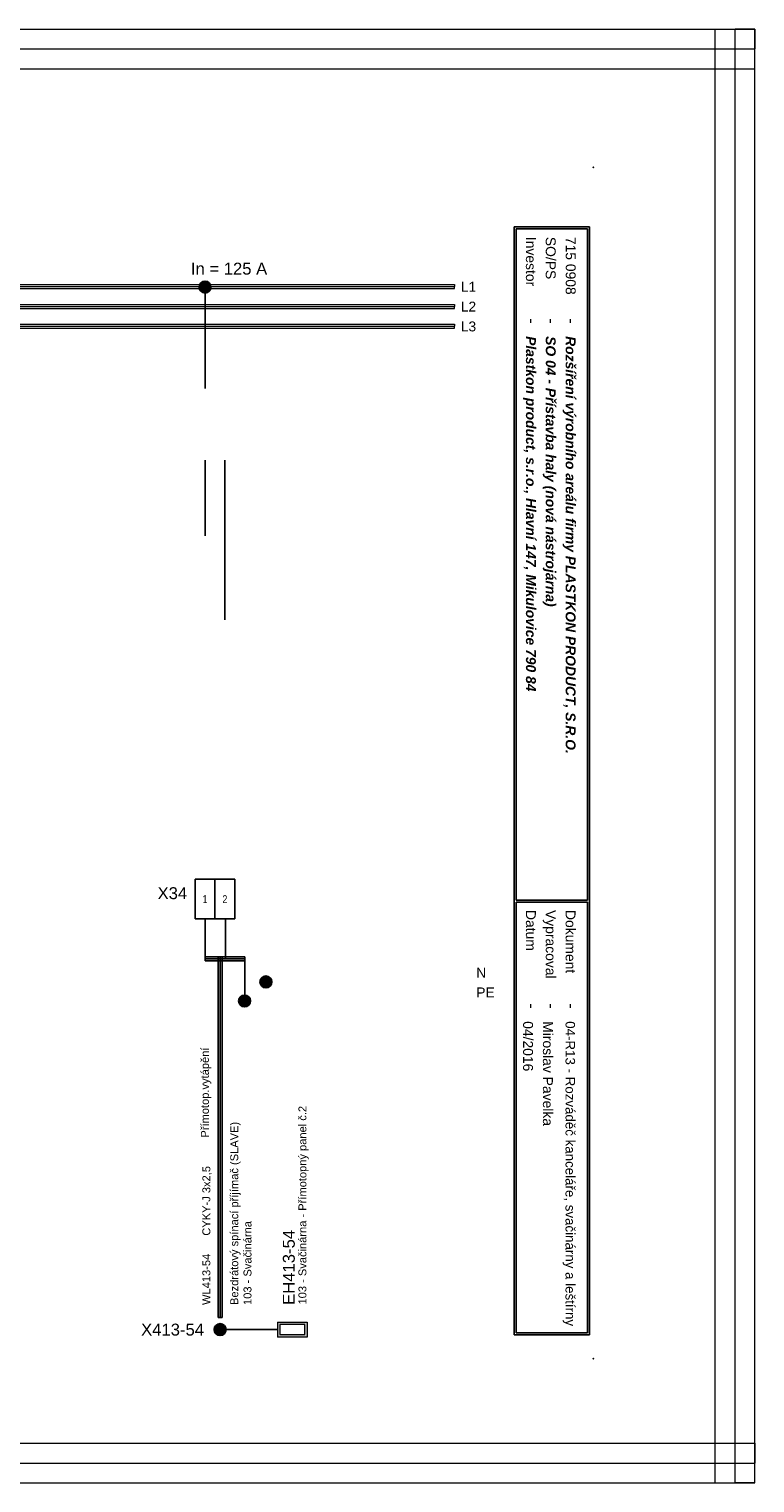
# Model space of a CAD drawing. Extents: x -1856 to 5084, y -4939 to -4246.
# Tile 13 of 24: x 2331 to 2514, y -4939 to -4573. Entities that reach past the tile are written whole.
import ezdxf
from ezdxf.enums import TextEntityAlignment as Align

# ---------------------------------------------------------------- set-up
doc = ezdxf.new("R2010")
doc.units = 0
doc.header["$MEASUREMENT"] = 0
for name, color, linetype in [('1-KRESBA', 7, 'Continuous'), ('__Bílá', 7, 'Continuous'), ('__Oranžová', 30, 'Continuous'), ('__Rudá 010', 10, 'Continuous'), ('__Vínová 220', 220, 'Continuous'), ('__Zelená', 3, 'Continuous')]:
    doc.layers.add(name, color=color, linetype=linetype)
doc.styles.add('Arial', font='arial.ttf')
doc.styles.add('GENERATED_STYLE_1', font='arial.ttf')

# ---------------------------------------------------------------- blocks, each defined once
blk = doc.blocks.new('L0001A02')
at = {"linetype": 'Continuous'}
h = blk.add_hatch(color=256, dxfattribs=at)
edge = h.paths.add_edge_path()
edge.add_arc((0, 0), 1.5, 0, 360)
blk.add_circle((0, 0), 1.5)
blk = doc.blocks.new('V0085A01')
h = blk.add_hatch(color=256)
edge = h.paths.add_edge_path()
edge.add_arc((0, 0), 1, 0, 360)
blk.add_circle((0, 0), 1)
blk = doc.blocks.new('S102')
h = blk.add_hatch(color=256)
h.paths.add_polyline_path([(-37.5, 100), (37.5, 100), (37.5, 250), (-37.5, 250)])
h.paths.add_polyline_path([(-25, 237.5), (25, 237.5), (25, 112.5), (-25, 112.5)], flags=16)
at = {"color": 7, "lineweight": 13}
for p, q in [((-37.5, 100), (-37.5, 250)), ((-37.5, 250), (37.5, 250)), ((-25, 237.5), (-25, 112.5)), ((25, 237.5), (-25, 237.5)), ((25, 112.5), (25, 237.5)), ((37.5, 250), (37.5, 100)), ((-37.5, 100), (37.5, 100)), ((-25, 112.5), (25, 112.5))]:
    blk.add_line(p, q, dxfattribs=at)
blk.add_line((0, 0), (0, 100))

msp = doc.modelspace()

# ---------------------------------------------------------------- linework, layer by layer
for p, q in [((2377.78, -4787.38), (2372.78, -4787.38)), ((2372.78, -4797.38), (2372.78, -4787.38)), ((2377.78, -4797.38), (2377.78, -4787.38)), ((2382.78, -4787.38), (2377.78, -4787.38)), ((2377.78, -4797.38), (2377.78, -4787.38)), ((2382.78, -4797.38), (2382.78, -4787.38)), ((2377.78, -4797.38), (2372.78, -4797.38)), ((2382.78, -4797.38), (2377.78, -4797.38))]:
    msp.add_line(p, q)
at = {"layer": '1-KRESBA'}
for p, q in [((2375.28, -4663.79), (2375.28, -4638.34)), ((2375.28, -4681.81), (2375.28, -4700.92)), ((2380.28, -4681.83), (2380.28, -4722.04)), ((2375.28, -4797.38), (2375.28, -4807.38)), ((2380.47, -4797.38), (2380.47, -4807.38)), ((2375.28, -4806.88), (2375.28, -4807.38)), ((2375.28, -4806.88), (2385.28, -4806.88)), ((2375.28, -4807.88), (2375.28, -4807.38)), ((2375.28, -4807.38), (2385.28, -4807.38)), ((2375.28, -4807.88), (2385.28, -4807.88)), ((2378.57, -4897.75), (2378.57, -4806.88)), ((2378.57, -4806.88), (2379.07, -4806.88)), ((2379.07, -4897.75), (2379.07, -4806.88)), ((2379.57, -4806.88), (2379.07, -4806.88)), ((2379.57, -4897.75), (2379.57, -4806.88)), ((2385.27, -4807.38), (2385.27, -4817.97)), ((2385.28, -4806.88), (2385.28, -4807.38)), ((2385.28, -4807.88), (2385.28, -4807.38)), ((2378.57, -4897.75), (2379.07, -4897.75)), ((2379.57, -4897.75), (2379.07, -4897.75)), ((2393.52, -4900.77), (2379.08, -4900.77))]:
    msp.add_line(p, q, dxfattribs=at)
at = {"layer": '__Bílá'}
for p, q in [((2472.12, -4623.12), (2453.12, -4623.12)), ((2453.12, -4623.12), (2453.12, -4902.12)), ((2472.12, -4623.12), (2472.12, -4902.12)), ((2471.62, -4623.62), (2453.62, -4623.62)), ((2453.62, -4623.62), (2453.62, -4792.62)), ((2471.62, -4623.62), (2471.62, -4792.62)), ((2471.62, -4792.62), (2453.62, -4792.62)), ((2471.62, -4793.12), (2453.62, -4793.12)), ((2453.62, -4793.12), (2453.62, -4901.62)), ((2471.62, -4793.12), (2471.62, -4901.62)), ((2453.62, -4901.62), (2471.62, -4901.62)), ((2453.12, -4902.12), (2472.12, -4902.12))]:
    msp.add_line(p, q, dxfattribs=at)
for p in [(2473.12, -4608.12), (2473.12, -4908.12)]:
    msp.add_point(p, dxfattribs=at)
at = {"layer": '__Oranžová', "lineweight": 0}
for p, q in [((2083.12, -4637.62), (2438.12, -4637.62)), ((2083.12, -4638.12), (2438.12, -4638.12)), ((2438.12, -4637.62), (2438.12, -4638.12)), ((2438.12, -4638.62), (2438.12, -4638.12)), ((2083.12, -4638.62), (2438.12, -4638.62)), ((2083.12, -4642.62), (2438.12, -4642.62)), ((2083.12, -4643.12), (2438.12, -4643.12)), ((2083.12, -4643.62), (2438.12, -4643.62)), ((2438.12, -4642.62), (2438.12, -4643.12)), ((2438.12, -4643.62), (2438.12, -4643.12)), ((2083.12, -4647.62), (2438.12, -4647.62)), ((2083.12, -4648.12), (2438.12, -4648.12)), ((2083.12, -4648.62), (2438.12, -4648.62)), ((2438.12, -4647.62), (2438.12, -4648.12)), ((2438.12, -4648.62), (2438.12, -4648.12))]:
    msp.add_line(p, q, dxfattribs=at)
at = {"layer": '__Vínová 220', "lineweight": 0}
for p, q in [((2017.41, -4573.3), (2513.81, -4573.3)), ((2503.81, -4939.38), (2503.81, -4573.3)), ((2503.81, -4573.3), (2508.81, -4573.3)), ((2508.81, -4939.38), (2508.81, -4573.3)), ((2513.81, -4573.3), (2508.81, -4573.3)), ((2513.81, -4573.3), (2513.81, -4578.3)), ((2513.81, -4939.38), (2513.81, -4573.3)), ((2017.41, -4578.3), (2513.81, -4578.3)), ((2513.81, -4583.3), (2513.81, -4578.3)), ((2017.41, -4583.3), (2513.81, -4583.3)), ((2017.41, -4929.38), (2513.81, -4929.38)), ((2513.81, -4929.38), (2513.81, -4934.38)), ((2017.41, -4934.38), (2513.81, -4934.38)), ((2513.81, -4939.38), (2513.81, -4934.38)), ((2017.41, -4939.38), (2513.81, -4939.38)), ((2503.81, -4939.38), (2508.81, -4939.38)), ((2513.81, -4939.38), (2508.81, -4939.38))]:
    msp.add_line(p, q, dxfattribs=at)

# ---------------------------------------------------------------- block references
at = {"color": 250, "linetype": 'Continuous'}
for p in [(2390.67, -4813.04), (2385.27, -4817.89)]:
    msp.add_blockref('V0085A01', p, dxfattribs=at)
at = {"layer": '1-KRESBA'}
for p in [(2375.28, -4638.26), (2390.61, -4813.23), (2385.25, -4818.02), (2379.08, -4900.77)]:
    msp.add_blockref('L0001A02', p, dxfattribs=at)
at = {"layer": '1-KRESBA', "xscale": 0.0499999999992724, "yscale": 0.0499999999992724, "zscale": 0.0499999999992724, "rotation": 270}
msp.add_blockref('S102', (2388.52, -4900.77), dxfattribs=at)

# ---------------------------------------------------------------- texts
at = {"style": 'Arial'}
msp.add_attdef('X34', text='X', height=3, dxfattribs=at).set_placement((2370.78, -4792.38), align=Align.RIGHT)
at = {"style": 'Arial', "width": 0.8}
for tag, p in [('1', (2375.28, -4792.38)), ('2', (2380.28, -4792.38))]:
    msp.add_attdef(tag, text='1', height=2, dxfattribs=at).set_placement(p, align=Align.MIDDLE)
at = {"layer": '1-KRESBA', "color": 4, "linetype": 'Continuous', "style": 'Arial'}
msp.add_text('In = 125 A', height=3, dxfattribs=at).set_placement((2371.72, -4635.12))
at = {"layer": '__Bílá', "style": 'Arial'}
for s, height, p in [('Investor', 2.5, (2456.12, -4625.62)), ('SO/PS', 2.5, (2461.12, -4625.62)), ('-', 3, (2456.12, -4646.12)), ('-', 3, (2461.12, -4646.12)), ('-', 3, (2466.12, -4646.12)), ('Datum', 2.5, (2456.12, -4795.12)), ('Vypracoval', 2.5, (2461.12, -4795.12)), ('Dokument', 2.5, (2466.12, -4795.12)), ('-', 3, (2456.12, -4818.62)), ('-', 3, (2461.12, -4818.62)), ('-', 3, (2466.12, -4818.62))]:
    msp.add_text(s, height=height, rotation=270, dxfattribs=at).set_placement(p)
at = {"layer": '__Oranžová', "lineweight": 0, "style": 'Arial'}
for s, p in [('L1', (2439.7, -4639.43)), ('L2', (2439.7, -4644.43)), ('L3', (2439.7, -4649.43))]:
    msp.add_text(s, height=2.5, dxfattribs=at).set_placement(p)
at = {"layer": '__Rudá 010', "style": 'Arial'}
for s, p in [('Přímotop.vytápění', (2376.24, -4852.43)), ('CYKY-J 3x2,5', (2376.61, -4877.13)), ('WL413-54', (2376.61, -4894.57))]:
    msp.add_text(s, height=2, rotation=90, dxfattribs=at).set_placement(p)
at = {"layer": '__Rudá 010', "style": 'GENERATED_STYLE_1'}
msp.add_text('EH413-54', height=3, rotation=90, dxfattribs=at).set_placement((2397.88, -4885.11), align=Align.CENTER)
msp.add_text('X413-54', height=3, dxfattribs=at).set_placement((2367.1, -4902.27), align=Align.CENTER)
at = {"layer": '__Rudá 010', "char_height": 2, "width": 62.8406, "attachment_point": 1, "rotation": 90, "style": 'Arial'}
for s, insert in [('103 - Svačinárna - Přímotopný panel č.2', (2398.81, -4894.45)), ('Bezdrátový spínací příjímač (SLAVE)     \\P103 - Svačinárna', (2381.64, -4894.57))]:
    msp.add_mtext(s, dxfattribs=dict(at, insert=insert))
at = {"layer": '__Vínová 220', "char_height": 2.5, "attachment_point": 7, "rotation": 270, "style": 'Arial'}
for s, insert in [('715 0908\\P', (2466.12, -4625.62)), ('{\\fArial|b1|i1|c238|p34;Plastkon product, s.r.o., Hlavní 147, Mikulovice 790 84}', (2455.37, -4650.62)), ('{\\fArial|b1|i1|c238|p34;SO 04 - Přístavba haly (nová nástrojárna)}', (2460.37, -4650.62)), ('{\\fArial|b1|i1|c238|p34;Rozšíření výrobního areálu firmy PLASTKON PRODUCT, S.R.O.}', (2465.37, -4650.62)), ('04/2016\\P', (2455.37, -4823.12)), ('Miroslav Pavelka', (2460.37, -4823.12)), ('{\\H2.4;04-R13 - Rozváděč kanceláře, svačinárny a leštírny}\\P', (2465.37, -4823.12))]:
    msp.add_mtext(s, dxfattribs=dict(at, insert=insert))
at = {"layer": '__Zelená', "color": 4, "linetype": 'Continuous', "style": 'Arial'}
msp.add_text('N', height=2.5, dxfattribs=at).set_placement((2443.6, -4812.17))
at = {"layer": '__Zelená', "linetype": 'Continuous', "style": 'Arial'}
msp.add_text('PE', height=2.5, dxfattribs=at).set_placement((2443.6, -4817.12))

doc.saveas('drawing.dxf')
